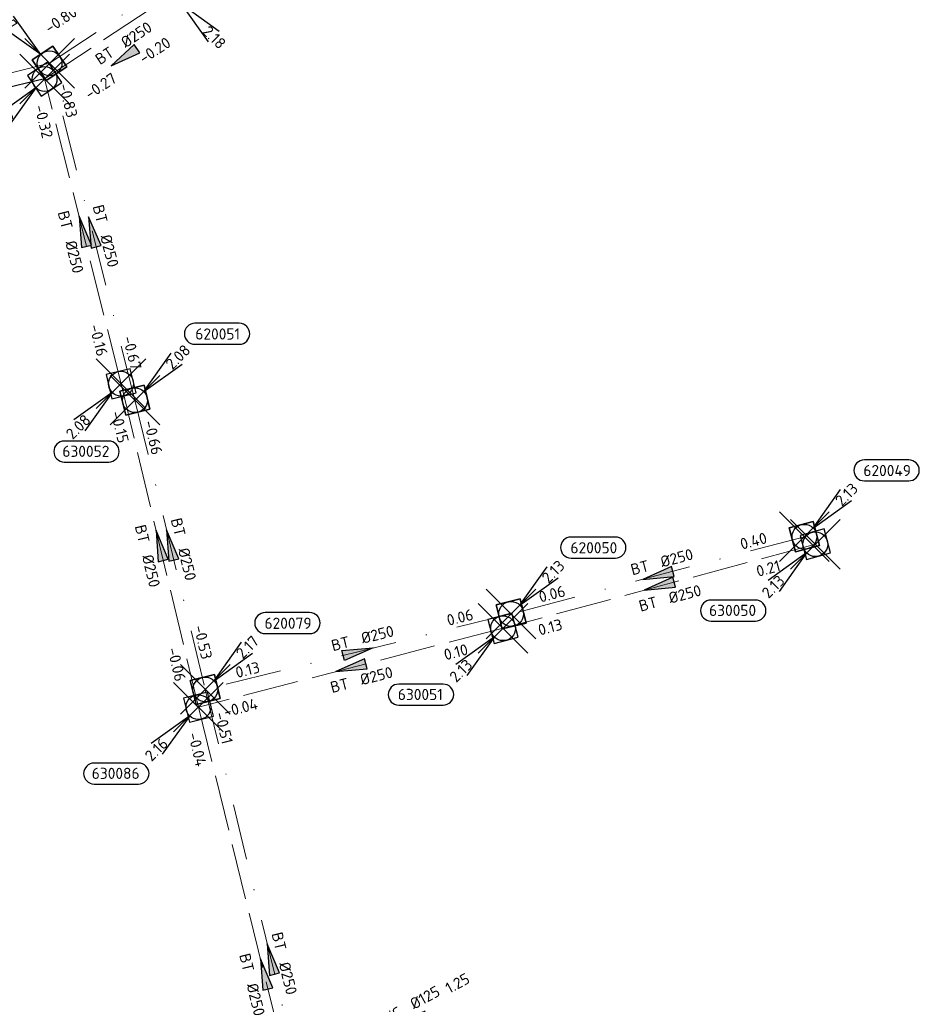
# Model space of a CAD drawing. Header units: metres. Extents: x 153343 to 157271, y 461673 to 467005.
# Tile 177 of 191: x 157117 to 157226, y 464461 to 464580. Entities that reach past the tile are written whole.
import ezdxf
from ezdxf.enums import TextEntityAlignment as Align

# ---------------------------------------------------------------- set-up
doc = ezdxf.new("R2010")
doc.units = ezdxf.units.M
doc.header["$LTSCALE"] = 0.75
doc.header["$PDMODE"] = 3
doc.header["$PDSIZE"] = 3
doc.linetypes.add('RI-HWA_BETON', pattern=[11.4, 9, -2.4])
doc.linetypes.add('RI-VWA_BETON', pattern=[19, 9, -5, 0, -5])
doc.layers.get('0').update_dxf_attribs({"lineweight": 25})
doc.layers.get('defpoints').update_dxf_attribs({"lineweight": 25})
for name, color, linetype in [('B-OI-RI-HWA_PUTNUMMER-S @ 0.75', 151, 'Continuous'), ('B-OI-RI-HWA_TRANSPORTLEIDING_BETON_400-G', 151, 'RI-HWA_BETON'), ('B-OI-RI-VWA_PUTNUMMER-S @ 0.75', 33, 'Continuous')]:
    doc.layers.add(name, color=color, linetype=linetype)
for name, color, linetype, lineweight in [('B-OI-RI-HWA_RIOOLPUT_INSPECTIEPUT-S', 151, 'Continuous', 25), ('B-OI-RI-HWA_STROOMRICHTING-S @ 0.75', 151, 'Continuous', 25), ('B-OI-RI-HWA_TRANSPORTLEIDING_BETON_250-G', 151, 'RI-HWA_BETON', 18), ('B-OI-RI-VWA_RIOOLPUT_INSPECTIEPUT_BETON-S', 33, 'Continuous', 25), ('B-OI-RI-VWA_STROOMRICHTING-S @ 0.75', 33, 'Continuous', 25), ('B-OI-RI-VWA_TRANSPORTLEIDING_BETON_250-G', 33, 'RI-VWA_BETON', 18)]:
    doc.layers.add(name, color=color, linetype=linetype, lineweight=lineweight)
doc.layers.add('inspectieput', color=7, linetype='Continuous', plot=False)
doc.styles.add('NLCS-ISO', font='isocpeur.ttf')

# ---------------------------------------------------------------- blocks, each defined once
blk = doc.blocks.new('*U66')
at = {"ltscale": 0.1}
blk.add_hatch(color=256, dxfattribs=at).paths.add_polyline_path([(2.5, 0), (-2.5, -0.83), (-2.5, 0.83)])
at = {"ltscale": 0.1, "flags": 128}
blk.add_lwpolyline([(2.5, 0), (-2.5, -0.83), (-2.5, 0.83)], close=True, dxfattribs=at)
at = {"ltscale": 0.1, "style": 'NLCS-ISO'}
for tag, p in [('BOBL', (-5.66, 0)), ('MAT', (-1, 0.5))]:
    blk.add_attdef(tag, text='', height=1.8, dxfattribs=at).set_placement(p, align=Align.BOTTOM_RIGHT)
for tag, p in [('DIA', (1, 0.5)), ('BOBR', (7.22, 0))]:
    blk.add_attdef(tag, text='', height=1.8, dxfattribs=at).set_placement(p, align=Align.BOTTOM_LEFT)
at = {"layer": 'defpoints', "ltscale": 0.1, "style": 'NLCS-ISO', "flags": 1}
blk.add_attdef('JVA', text='', height=1.8, dxfattribs=at).set_placement((0, -1), align=Align.TOP_CENTER)
blk = doc.blocks.new('*U1863')
at = {"ltscale": 0.1}
blk.add_hatch(color=256, dxfattribs=at).paths.add_polyline_path([(-2.5, 0), (2.5, -0.83), (2.5, 0.83)])
at = {"ltscale": 0.1, "flags": 128}
blk.add_lwpolyline([(-2.5, 0), (2.5, -0.83), (2.5, 0.83)], close=True, dxfattribs=at)
at = {"ltscale": 0.1, "style": 'NLCS-ISO'}
for tag, p in [('BOBL', (-34.95, -3.24)), ('MAT', (-1, -3.74))]:
    blk.add_attdef(tag, text='', height=1.8, dxfattribs=at).set_placement(p, align=Align.BOTTOM_RIGHT)
for tag, p in [('DIA', (1, -3.74)), ('BOBR', (34.01, -3.22))]:
    blk.add_attdef(tag, text='', height=1.8, dxfattribs=at).set_placement(p, align=Align.BOTTOM_LEFT)
at = {"layer": 'defpoints', "ltscale": 0.1, "style": 'NLCS-ISO', "flags": 1}
blk.add_attdef('JVA', text='', height=1.8, dxfattribs=at).set_placement((0, -1), align=Align.TOP_CENTER)
blk = doc.blocks.new('*U1842')
at = {"ltscale": 0.1}
blk.add_hatch(color=256, dxfattribs=at).paths.add_polyline_path([(-2.5, 0), (2.5, -0.83), (2.5, 0.83)])
at = {"ltscale": 0.1, "flags": 128}
blk.add_lwpolyline([(-2.5, 0), (2.5, -0.83), (2.5, 0.83)], close=True, dxfattribs=at)
at = {"ltscale": 0.1, "style": 'NLCS-ISO'}
for tag, p in [('MAT', (-1, 0.5)), ('BOBL', (-2.97, -3.24))]:
    blk.add_attdef(tag, text='', height=1.8, dxfattribs=at).set_placement(p, align=Align.BOTTOM_RIGHT)
for tag, p in [('DIA', (1, 0.5)), ('BOBR', (2.02, -3.24))]:
    blk.add_attdef(tag, text='', height=1.8, dxfattribs=at).set_placement(p, align=Align.BOTTOM_LEFT)
at = {"layer": 'defpoints', "ltscale": 0.1, "style": 'NLCS-ISO', "flags": 1}
blk.add_attdef('JVA', text='', height=1.8, dxfattribs=at).set_placement((0, -1), align=Align.TOP_CENTER)
blk = doc.blocks.new('*U1840')
at = {"ltscale": 0.1}
blk.add_hatch(color=256, dxfattribs=at).paths.add_polyline_path([(-2.5, 0), (2.5, -0.83), (2.5, 0.83)])
at = {"ltscale": 0.1, "flags": 128}
blk.add_lwpolyline([(-2.5, 0), (2.5, -0.83), (2.5, 0.83)], close=True, dxfattribs=at)
at = {"ltscale": 0.1, "style": 'NLCS-ISO'}
for tag, p in [('BOBL', (-17.46, -3.24)), ('MAT', (-1, -3.74))]:
    blk.add_attdef(tag, text='', height=1.8, dxfattribs=at).set_placement(p, align=Align.BOTTOM_RIGHT)
for tag, p in [('DIA', (1, -3.74)), ('BOBR', (16.52, -3.24))]:
    blk.add_attdef(tag, text='', height=1.8, dxfattribs=at).set_placement(p, align=Align.BOTTOM_LEFT)
at = {"layer": 'defpoints', "ltscale": 0.1, "style": 'NLCS-ISO', "flags": 1}
blk.add_attdef('JVA', text='', height=1.8, dxfattribs=at).set_placement((0, -1), align=Align.TOP_CENTER)
blk = doc.blocks.new('*U1841')
at = {"ltscale": 0.1}
blk.add_hatch(color=256, dxfattribs=at).paths.add_polyline_path([(-2.5, 0), (2.5, -0.83), (2.5, 0.83)])
at = {"ltscale": 0.1, "flags": 128}
blk.add_lwpolyline([(-2.5, 0), (2.5, -0.83), (2.5, 0.83)], close=True, dxfattribs=at)
at = {"ltscale": 0.1, "style": 'NLCS-ISO'}
for tag, p in [('BOBL', (-15.98, -3.24)), ('MAT', (-1, -3.74))]:
    blk.add_attdef(tag, text='', height=1.8, dxfattribs=at).set_placement(p, align=Align.BOTTOM_RIGHT)
for tag, p in [('DIA', (1, -3.74)), ('BOBR', (15.04, -3.24))]:
    blk.add_attdef(tag, text='', height=1.8, dxfattribs=at).set_placement(p, align=Align.BOTTOM_LEFT)
at = {"layer": 'defpoints', "ltscale": 0.1, "style": 'NLCS-ISO', "flags": 1}
blk.add_attdef('JVA', text='', height=1.8, dxfattribs=at).set_placement((0, -1), align=Align.TOP_CENTER)
blk = doc.blocks.new('*U1833')
at = {"ltscale": 0.1}
blk.add_hatch(color=256, dxfattribs=at).paths.add_polyline_path([(-2.5, 0), (2.5, -0.83), (2.5, 0.83)])
at = {"ltscale": 0.1, "flags": 128}
blk.add_lwpolyline([(-2.5, 0), (2.5, -0.83), (2.5, 0.83)], close=True, dxfattribs=at)
at = {"ltscale": 0.1, "style": 'NLCS-ISO'}
for tag, p in [('BOBL', (-16.01, -3.24)), ('MAT', (-1, -3.74))]:
    blk.add_attdef(tag, text='', height=1.8, dxfattribs=at).set_placement(p, align=Align.BOTTOM_RIGHT)
for tag, p in [('DIA', (1, -3.74)), ('BOBR', (15.07, -3.24))]:
    blk.add_attdef(tag, text='', height=1.8, dxfattribs=at).set_placement(p, align=Align.BOTTOM_LEFT)
at = {"layer": 'defpoints', "ltscale": 0.1, "style": 'NLCS-ISO', "flags": 1}
blk.add_attdef('JVA', text='', height=1.8, dxfattribs=at).set_placement((0, -1), align=Align.TOP_CENTER)
blk = doc.blocks.new('*U1834')
at = {"ltscale": 0.1}
blk.add_hatch(color=256, dxfattribs=at).paths.add_polyline_path([(-2.5, 0), (2.5, -0.83), (2.5, 0.83)])
at = {"ltscale": 0.1, "flags": 128}
blk.add_lwpolyline([(-2.5, 0), (2.5, -0.83), (2.5, 0.83)], close=True, dxfattribs=at)
at = {"ltscale": 0.1, "style": 'NLCS-ISO'}
for tag, p in [('BOBL', (-16.71, -3.24)), ('MAT', (-1, -3.74))]:
    blk.add_attdef(tag, text='', height=1.8, dxfattribs=at).set_placement(p, align=Align.BOTTOM_RIGHT)
for tag, p in [('DIA', (1, -3.74)), ('BOBR', (15.77, -3.24))]:
    blk.add_attdef(tag, text='', height=1.8, dxfattribs=at).set_placement(p, align=Align.BOTTOM_LEFT)
at = {"layer": 'defpoints', "ltscale": 0.1, "style": 'NLCS-ISO', "flags": 1}
blk.add_attdef('JVA', text='', height=1.8, dxfattribs=at).set_placement((0, -1), align=Align.TOP_CENTER)
blk = doc.blocks.new('*U1778')
at = {"ltscale": 0.1}
blk.add_hatch(color=256, dxfattribs=at).paths.add_polyline_path([(-2.5, 0), (2.5, -0.83), (2.5, 0.83)])
at = {"ltscale": 0.1, "flags": 128}
blk.add_lwpolyline([(-2.5, 0), (2.5, -0.83), (2.5, 0.83)], close=True, dxfattribs=at)
at = {"ltscale": 0.1, "style": 'NLCS-ISO'}
for tag, p in [('BOBL', (-35.38, 0)), ('MAT', (-1, 0.5))]:
    blk.add_attdef(tag, text='', height=1.8, dxfattribs=at).set_placement(p, align=Align.BOTTOM_RIGHT)
for tag, p in [('DIA', (1, 0.5)), ('BOBR', (34.43, -0.02))]:
    blk.add_attdef(tag, text='', height=1.8, dxfattribs=at).set_placement(p, align=Align.BOTTOM_LEFT)
at = {"layer": 'defpoints', "ltscale": 0.1, "style": 'NLCS-ISO', "flags": 1}
blk.add_attdef('JVA', text='', height=1.8, dxfattribs=at).set_placement((0, -1), align=Align.TOP_CENTER)
blk = doc.blocks.new('*U1756')
at = {"ltscale": 0.1}
blk.add_hatch(color=256, dxfattribs=at).paths.add_polyline_path([(-2.5, 0), (2.5, -0.83), (2.5, 0.83)])
at = {"ltscale": 0.1, "flags": 128}
blk.add_lwpolyline([(-2.5, 0), (2.5, -0.83), (2.5, 0.83)], close=True, dxfattribs=at)
at = {"ltscale": 0.1, "style": 'NLCS-ISO'}
for tag, p in [('MAT', (-1, 0.5)), ('BOBL', (-3.07, -3.24))]:
    blk.add_attdef(tag, text='', height=1.8, dxfattribs=at).set_placement(p, align=Align.BOTTOM_RIGHT)
for tag, p in [('DIA', (1, 0.5)), ('BOBR', (2.12, -3.24))]:
    blk.add_attdef(tag, text='', height=1.8, dxfattribs=at).set_placement(p, align=Align.BOTTOM_LEFT)
at = {"layer": 'defpoints', "ltscale": 0.1, "style": 'NLCS-ISO', "flags": 1}
blk.add_attdef('JVA', text='', height=1.8, dxfattribs=at).set_placement((0, -1), align=Align.TOP_CENTER)
blk = doc.blocks.new('*U1764')
at = {"ltscale": 0.1}
blk.add_hatch(color=256, dxfattribs=at).paths.add_polyline_path([(-2.5, 0), (2.5, -0.83), (2.5, 0.83)])
at = {"ltscale": 0.1, "flags": 128}
blk.add_lwpolyline([(-2.5, 0), (2.5, -0.83), (2.5, 0.83)], close=True, dxfattribs=at)
at = {"ltscale": 0.1, "style": 'NLCS-ISO'}
for tag, p in [('BOBL', (-14.65, 0)), ('MAT', (-1, 0.5))]:
    blk.add_attdef(tag, text='', height=1.8, dxfattribs=at).set_placement(p, align=Align.BOTTOM_RIGHT)
for tag, p in [('DIA', (1, 0.5)), ('BOBR', (13.71, 0))]:
    blk.add_attdef(tag, text='', height=1.8, dxfattribs=at).set_placement(p, align=Align.BOTTOM_LEFT)
at = {"layer": 'defpoints', "ltscale": 0.1, "style": 'NLCS-ISO', "flags": 1}
blk.add_attdef('JVA', text='', height=1.8, dxfattribs=at).set_placement((0, -1), align=Align.TOP_CENTER)
blk = doc.blocks.new('*U1765')
at = {"ltscale": 0.1}
blk.add_hatch(color=256, dxfattribs=at).paths.add_polyline_path([(-2.5, 0), (2.5, -0.83), (2.5, 0.83)])
at = {"ltscale": 0.1, "flags": 128}
blk.add_lwpolyline([(-2.5, 0), (2.5, -0.83), (2.5, 0.83)], close=True, dxfattribs=at)
at = {"ltscale": 0.1, "style": 'NLCS-ISO'}
for tag, p in [('BOBL', (-18.67, 0)), ('MAT', (-1, 0.5))]:
    blk.add_attdef(tag, text='', height=1.8, dxfattribs=at).set_placement(p, align=Align.BOTTOM_RIGHT)
for tag, p in [('DIA', (1, 0.5)), ('BOBR', (17.72, 0))]:
    blk.add_attdef(tag, text='', height=1.8, dxfattribs=at).set_placement(p, align=Align.BOTTOM_LEFT)
at = {"layer": 'defpoints', "ltscale": 0.1, "style": 'NLCS-ISO', "flags": 1}
blk.add_attdef('JVA', text='', height=1.8, dxfattribs=at).set_placement((0, -1), align=Align.TOP_CENTER)
blk = doc.blocks.new('*U1762')
at = {"ltscale": 0.1}
blk.add_hatch(color=256, dxfattribs=at).paths.add_polyline_path([(2.5, 0), (-2.5, -0.83), (-2.5, 0.83)])
at = {"ltscale": 0.1, "flags": 128}
blk.add_lwpolyline([(2.5, 0), (-2.5, -0.83), (-2.5, 0.83)], close=True, dxfattribs=at)
at = {"ltscale": 0.1, "style": 'NLCS-ISO'}
for tag, p in [('BOBL', (-16.04, 0)), ('MAT', (-1, 0.5))]:
    blk.add_attdef(tag, text='', height=1.8, dxfattribs=at).set_placement(p, align=Align.BOTTOM_RIGHT)
for tag, p in [('DIA', (1, 0.5)), ('BOBR', (15.09, 0))]:
    blk.add_attdef(tag, text='', height=1.8, dxfattribs=at).set_placement(p, align=Align.BOTTOM_LEFT)
at = {"layer": 'defpoints', "ltscale": 0.1, "style": 'NLCS-ISO', "flags": 1}
blk.add_attdef('JVA', text='', height=1.8, dxfattribs=at).set_placement((0, -1), align=Align.TOP_CENTER)
blk = doc.blocks.new('*U1763')
at = {"ltscale": 0.1}
blk.add_hatch(color=256, dxfattribs=at).paths.add_polyline_path([(-2.5, 0), (2.5, -0.83), (2.5, 0.83)])
at = {"ltscale": 0.1, "flags": 128}
blk.add_lwpolyline([(-2.5, 0), (2.5, -0.83), (2.5, 0.83)], close=True, dxfattribs=at)
at = {"ltscale": 0.1, "style": 'NLCS-ISO'}
for tag, p in [('BOBL', (-15.09, 0)), ('MAT', (-1, 0.5))]:
    blk.add_attdef(tag, text='', height=1.8, dxfattribs=at).set_placement(p, align=Align.BOTTOM_RIGHT)
for tag, p in [('DIA', (1, 0.5)), ('BOBR', (14.15, 0))]:
    blk.add_attdef(tag, text='', height=1.8, dxfattribs=at).set_placement(p, align=Align.BOTTOM_LEFT)
at = {"layer": 'defpoints', "ltscale": 0.1, "style": 'NLCS-ISO', "flags": 1}
blk.add_attdef('JVA', text='', height=1.8, dxfattribs=at).set_placement((0, -1), align=Align.TOP_CENTER)
blk = doc.blocks.new('B-SRI-PUT_HWA-SO')
at = {"lineweight": -3, "flags": 128}
blk.add_lwpolyline([(-2, -2), (2, -2), (2, 2), (-2, 2)], close=True, dxfattribs=at)
at = {"lineweight": -3}
blk.add_circle((0, 0), 2, dxfattribs=at)
blk = doc.blocks.new('*U241')
for q in [(-7.6, -5.83), (-5.83, -7.6)]:
    blk.add_line((-1.41, -1.41), q)
blk.add_lwpolyline([(-16.81, -12.39), (-9.65, -12.39, 1), (-9.65, -9.01), (-16.81, -9.01, 1)], format="xyb", close=True)
at = {"ltscale": 0.1, "style": 'NLCS-ISO'}
blk.add_attdef('PUTHGT', text='', height=1.8, rotation=45, dxfattribs=at).set_placement((-8.44, -8.48), align=Align.MIDDLE_LEFT)
blk.add_attdef('PUTNR', text='', height=1.8, dxfattribs=at).set_placement((-13.33, -8.87), align=Align.MIDDLE_CENTER)
blk = doc.blocks.new('*U1002')
for q in [(-7.6, -5.83), (-5.83, -7.6)]:
    blk.add_line((-1.41, -1.41), q)
blk.add_lwpolyline([(-9.14, -12.62), (-1.99, -12.62, 1), (-1.99, -9.24), (-9.14, -9.24, 1)], format="xyb", close=True)
at = {"ltscale": 0.1, "style": 'NLCS-ISO'}
blk.add_attdef('PUTHGT', text='', height=1.8, rotation=45, dxfattribs=at).set_placement((-8.44, -8.48), align=Align.MIDDLE_LEFT)
blk.add_attdef('PUTNR', text='', height=1.8, dxfattribs=at).set_placement((-5.67, -9.1), align=Align.MIDDLE_CENTER)
blk = doc.blocks.new('*U982')
for q in [(5.83, -7.6), (7.6, -5.83)]:
    blk.add_line((1.41, -1.41), q)
blk.add_lwpolyline([(18.9, -1.62), (11.75, -1.62, -1), (11.75, 1.76), (18.9, 1.76, -1)], format="xyb", close=True)
at = {"ltscale": 0.1, "style": 'NLCS-ISO'}
blk.add_attdef('PUTNR', text='', height=1.8, dxfattribs=at).set_placement((15.43, 1.9), align=Align.MIDDLE_CENTER)
blk.add_attdef('PUTHGT', text='', height=1.8, rotation=315, dxfattribs=at).set_placement((5.39, -5.43), align=Align.MIDDLE_LEFT)
blk = doc.blocks.new('*U260')
for q in [(-5.83, 7.6), (-7.6, 5.83)]:
    blk.add_line((-1.41, 1.41), q)
blk.add_lwpolyline([(-16.81, 12.39), (-9.65, 12.39, -1), (-9.65, 9.01), (-16.81, 9.01, -1)], format="xyb", close=True)
at = {"ltscale": 0.1, "style": 'NLCS-ISO'}
blk.add_attdef('PUTNR', text='', height=1.8, dxfattribs=at).set_placement((-13.33, 10.67), align=Align.MIDDLE_CENTER)
blk.add_attdef('PUTHGT', text='', height=1.8, rotation=315, dxfattribs=at).set_placement((-8.44, 8.48), align=Align.MIDDLE_LEFT)
blk = doc.blocks.new('*U43')
for q in [(5.83, 7.6), (7.6, 5.83)]:
    blk.add_line((1.41, 1.41), q)
blk.add_lwpolyline([(16.81, 12.39), (9.65, 12.39, 1), (9.65, 9.01), (16.81, 9.01, 1)], format="xyb", close=True)
at = {"ltscale": 0.1, "style": 'NLCS-ISO'}
blk.add_attdef('PUTHGT', text='', height=1.8, rotation=45, dxfattribs=at).set_placement((5.39, 5.43), align=Align.MIDDLE_LEFT)
blk.add_attdef('PUTNR', text='', height=1.8, dxfattribs=at).set_placement((13.33, 10.67), align=Align.MIDDLE_CENTER)
blk = doc.blocks.new('B-SRI-PUT_VWA-SO')
at = {"flags": 128}
blk.add_lwpolyline([(-2, 2), (2, 2), (2, -2), (-2, -2)], close=True, dxfattribs=at)
at = {"lineweight": -3, "flags": 128}
blk.add_lwpolyline([(2, -2), (2, 2), (-2, 2), (-2, -2)], close=True, dxfattribs=at)
at = {"lineweight": -3}
blk.add_circle((0, 0), 2, dxfattribs=at)

msp = doc.modelspace()

# ---------------------------------------------------------------- linework, layer by layer
at = {"layer": 'B-OI-RI-HWA_TRANSPORTLEIDING_BETON_250-G', "transparency": 33554610}
for p, q in [((157119.98, 464573), (157135.38, 464583.17)), ((157129.22, 464536.16), (157119.98, 464573)), ((157129.22, 464536.16), (157138.57, 464497.06)), ((157213.11, 464516.76), (157175.38, 464506.6)), ((157175.38, 464506.6), (157138.57, 464497.06)), ((157138.57, 464497.06), (157154.46, 464432.55))]:
    msp.add_line(p, q, dxfattribs=at)
at = {"layer": 'B-OI-RI-HWA_TRANSPORTLEIDING_BETON_400-G', "transparency": 33554610}
msp.add_line((157119.98, 464573), (157077.29, 464562.88), dxfattribs=at)
at = {"layer": 'B-OI-RI-VWA_TRANSPORTLEIDING_BETON_250-G', "transparency": 33554610}
for p, q in [((157120.58, 464574.89), (157136.07, 464585.21)), ((157120.58, 464574.89), (157078.24, 464564.37)), ((157130.9, 464534.17), (157120.58, 464574.89)), ((157130.9, 464534.17), (157139.4, 464499.2)), ((157211.79, 464517.66), (157176.35, 464508.33)), ((157176.35, 464508.33), (157139.4, 464499.2)), ((157139.4, 464499.2), (157155.26, 464434.03))]:
    msp.add_line(p, q, dxfattribs=at)
at = {"layer": 'inspectieput', "color": 0, "transparency": 33554610}
for p in [(157120.58, 464574.89), (157119.98, 464573), (157129.22, 464536.16), (157130.9, 464534.17), (157211.79, 464517.66), (157213.11, 464516.76), (157176.35, 464508.33), (157175.38, 464506.6), (157139.4, 464499.2), (157138.57, 464497.06)]:
    msp.add_point(p, dxfattribs=at)

# ---------------------------------------------------------------- block references
at = {"layer": 'B-OI-RI-HWA_PUTNUMMER-S @ 0.75', "color": 0, "transparency": 33554610}
ref = msp.add_blockref('*U982', (157135.38, 464583.17), dxfattribs=dict(at, xscale=0.75, yscale=0.75, zscale=0.75))
ref.add_attrib('PUTNR', '630060', dxfattribs={"layer": '0', "ltscale": 0.1, "height": 1.35, "style": 'NLCS-ISO'}).set_placement((157146.95, 464583.24), align=Align.MIDDLE_CENTER)
ref.add_attrib('PUTHGT', '2.18', dxfattribs={"layer": '0', "ltscale": 0.1, "height": 1.35, "rotation": 315, "style": 'NLCS-ISO'}).set_placement((157139.42, 464579.1), align=Align.MIDDLE_LEFT)
ref = msp.add_blockref('*U241', (157119.98, 464573), dxfattribs=dict(at, xscale=0.75, yscale=0.75, zscale=0.75))
ref.add_attrib('PUTNR', '630053', dxfattribs={"layer": '0', "ltscale": 0.1, "height": 1.35, "style": 'NLCS-ISO'}).set_placement((157109.98, 464565), align=Align.MIDDLE_CENTER)
ref.add_attrib('PUTHGT', '2.16', dxfattribs={"layer": '0', "ltscale": 0.1, "height": 1.35, "rotation": 45, "style": 'NLCS-ISO'}).set_placement((157113.84, 464566.83), align=Align.MIDDLE_LEFT)
ref = msp.add_blockref('*U1002', (157129.22, 464536.16), dxfattribs=dict(at, xscale=0.75, yscale=0.75, zscale=0.75))
ref.add_attrib('PUTNR', '630052', dxfattribs={"layer": '0', "ltscale": 0.1, "height": 1.35, "style": 'NLCS-ISO'}).set_placement((157124.97, 464527.99), align=Align.MIDDLE_CENTER)
ref.add_attrib('PUTHGT', '2.08', dxfattribs={"layer": '0', "ltscale": 0.1, "height": 1.35, "rotation": 45, "style": 'NLCS-ISO'}).set_placement((157122.89, 464529.8), align=Align.MIDDLE_LEFT)
ref = msp.add_blockref('*U241', (157213.11, 464516.76), dxfattribs=dict(at, xscale=0.75, yscale=0.75, zscale=0.75))
ref.add_attrib('PUTNR', '630050', dxfattribs={"layer": '0', "ltscale": 0.1, "height": 1.35, "style": 'NLCS-ISO'}).set_placement((157203.11, 464508.76), align=Align.MIDDLE_CENTER)
ref.add_attrib('PUTHGT', '2.13', dxfattribs={"layer": '0', "ltscale": 0.1, "height": 1.35, "rotation": 45, "style": 'NLCS-ISO'}).set_placement((157206.97, 464510.59), align=Align.MIDDLE_LEFT)
ref = msp.add_blockref('*U241', (157175.38, 464506.6), dxfattribs=dict(at, xscale=0.75, yscale=0.75, zscale=0.75))
ref.add_attrib('PUTNR', '630051', dxfattribs={"layer": '0', "ltscale": 0.1, "height": 1.35, "style": 'NLCS-ISO'}).set_placement((157165.38, 464498.6), align=Align.MIDDLE_CENTER)
ref.add_attrib('PUTHGT', '2.13', dxfattribs={"layer": '0', "ltscale": 0.1, "height": 1.35, "rotation": 45, "style": 'NLCS-ISO'}).set_placement((157169.24, 464500.43), align=Align.MIDDLE_LEFT)
ref = msp.add_blockref('*U241', (157138.57, 464497.06), dxfattribs=dict(at, xscale=0.75, yscale=0.75, zscale=0.75))
ref.add_attrib('PUTNR', '630086', dxfattribs={"layer": '0', "ltscale": 0.1, "height": 1.35, "style": 'NLCS-ISO'}).set_placement((157128.57, 464489.06), align=Align.MIDDLE_CENTER)
ref.add_attrib('PUTHGT', '2.16', dxfattribs={"layer": '0', "ltscale": 0.1, "height": 1.35, "rotation": 45, "style": 'NLCS-ISO'}).set_placement((157132.43, 464490.89), align=Align.MIDDLE_LEFT)
at = {"layer": 'B-OI-RI-HWA_RIOOLPUT_INSPECTIEPUT-S', "transparency": 33554610}
for p, xscale, yscale, zscale, rotation in [((157119.98, 464573), 0.7499999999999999, 0.7499999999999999, 0.7499999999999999, 33.44035801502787), ((157129.22, 464536.16), 0.7499999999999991, 0.7499999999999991, 0.7499999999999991, 283.4486150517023), ((157213.11, 464516.76), 0.75, 0.75, 0.75, 195.0712110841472), ((157175.38, 464506.6), 0.7500000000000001, 0.7500000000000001, 0.7500000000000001, 194.5295933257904), ((157138.57, 464497.06), 0.75, 0.75, 0.75, 283.8375402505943)]:
    msp.add_blockref('B-SRI-PUT_HWA-SO', p, dxfattribs=dict(at, xscale=xscale, yscale=yscale, zscale=zscale, rotation=rotation))
at = {"layer": 'B-OI-RI-HWA_STROOMRICHTING-S @ 0.75', "color": 0, "transparency": 33554610}
for name, p, xscale, yscale, zscale, rotation, values in [('*U1842', (157129.58, 464575.63), 0.75, 0.75, 0.75, 33.4403580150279, {'MAT': 'BT', 'DIA': '%%c250', 'BOBL': '-0.27', 'BOBR': '-0.20'}), ('*U1841', (157124.6, 464554.58), 0.75, 0.75, 0.75, 284.0801482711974, {'MAT': 'BT', 'DIA': '%%c250', 'BOBL': '-0.32', 'BOBR': '-0.16'}), ('*U1840', (157133.89, 464516.61), 0.7499999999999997, 0.7499999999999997, 0.7499999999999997, 283.4486150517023, {'MAT': 'BT', 'DIA': '%%c250', 'BOBL': '-0.15', 'BOBR': '-0.06'}), ('*U1834', (157194.24, 464511.68), 0.75, 0.75, 0.75, 15.07121108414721, {'MAT': 'BT', 'DIA': '%%c250', 'BOBL': '0.13', 'BOBR': '0.21'}), ('*U1833', (157156.98, 464501.83), 0.75, 0.75, 0.75, 14.52959332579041, {'MAT': 'BT', 'DIA': '%%c250', 'BOBL': '-0.04', 'BOBR': '0.10'}), ('*U1863', (157146.52, 464464.8), 0.75, 0.75, 0.75, 283.8375402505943, {'MAT': 'BT', 'DIA': '%%c250', 'BOBL': '-0.04', 'BOBR': '0.25'}), ('*U66', (157164.33, 464459.43), 0.75, 0.75, 0.75, 28.68614757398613, {'MAT': 'PVC', 'DIA': '%%c125', 'BOBL': '1.75', 'BOBR': '1.25'})]:
    msp.add_blockref(name, p, dxfattribs=dict(at, xscale=xscale, yscale=yscale, zscale=zscale, rotation=rotation)).add_auto_attribs(values)
at = {"layer": 'B-OI-RI-VWA_PUTNUMMER-S @ 0.75', "color": 0, "transparency": 33554610, "xscale": 0.75, "yscale": 0.75, "zscale": 0.75}
for name, p, values in [('*U260', (157120.58, 464574.89), {'PUTNR': '620052', 'PUTHGT': '2.17'}), ('*U43', (157130.9, 464534.17), {'PUTNR': '620051', 'PUTHGT': '2.08'}), ('*U43', (157211.79, 464517.66), {'PUTNR': '620049', 'PUTHGT': '2.13'}), ('*U43', (157176.35, 464508.33), {'PUTNR': '620050', 'PUTHGT': '2.13'}), ('*U43', (157139.4, 464499.2), {'PUTNR': '620079', 'PUTHGT': '2.17'})]:
    msp.add_blockref(name, p, dxfattribs=at).add_auto_attribs(values)
at = {"layer": 'B-OI-RI-VWA_RIOOLPUT_INSPECTIEPUT_BETON-S', "transparency": 33554610}
for p, xscale, yscale, zscale, rotation in [((157120.58, 464574.89), 0.75, 0.75, 0.75, 33.67299234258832), ((157130.9, 464534.17), 0.7499999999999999, 0.7499999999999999, 0.7499999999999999, 283.6616908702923), ((157211.79, 464517.66), 0.7500000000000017, 0.7500000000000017, 0.7500000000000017, 194.7491331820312), ((157176.35, 464508.33), 0.7500000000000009, 0.7500000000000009, 0.7500000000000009, 193.8792491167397), ((157139.4, 464499.2), 0.75, 0.75, 0.75, 283.6778128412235)]:
    msp.add_blockref('B-SRI-PUT_VWA-SO', p, dxfattribs=dict(at, xscale=xscale, yscale=yscale, zscale=zscale, rotation=rotation))
at = {"layer": 'B-OI-RI-VWA_STROOMRICHTING-S @ 0.75', "color": 0, "transparency": 33554610}
for name, p, xscale, yscale, zscale, rotation, values in [('*U1756', (157124.85, 464583.72), 0.7499999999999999, 0.7499999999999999, 0.7499999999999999, 33.67299234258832, {'MAT': 'BT', 'DIA': '%%c250', 'BOBL': '-0.80', 'BOBR': '-0.75'}), ('*U1765', (157125.74, 464554.53), 0.75, 0.75, 0.75, 284.2214947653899, {'MAT': 'BT', 'DIA': '%%c250', 'BOBL': '-0.83', 'BOBR': '-0.67'}), ('*U1764', (157135.15, 464516.68), 0.75, 0.75, 0.75, 283.6616908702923, {'MAT': 'BT', 'DIA': '%%c250', 'BOBL': '-0.66', 'BOBR': '-0.53'}), ('*U1763', (157194.07, 464512.99), 0.75, 0.75, 0.75, 14.74913318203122, {'MAT': 'BT', 'DIA': '%%c250', 'BOBL': '0.06', 'BOBR': '0.40'}), ('*U1762', (157157.88, 464503.77), 0.75, 0.75, 0.75, 13.87924911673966, {'MAT': 'BT', 'DIA': '%%c250', 'BOBL': '0.13', 'BOBR': '0.06'}), ('*U1778', (157147.33, 464466.61), 0.75, 0.75, 0.75, 283.6778128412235, {'MAT': 'BT', 'DIA': '%%c250', 'BOBL': '-0.51', 'BOBR': '-0.22'})]:
    msp.add_blockref(name, p, dxfattribs=dict(at, xscale=xscale, yscale=yscale, zscale=zscale, rotation=rotation)).add_auto_attribs(values)

doc.saveas('drawing.dxf')
